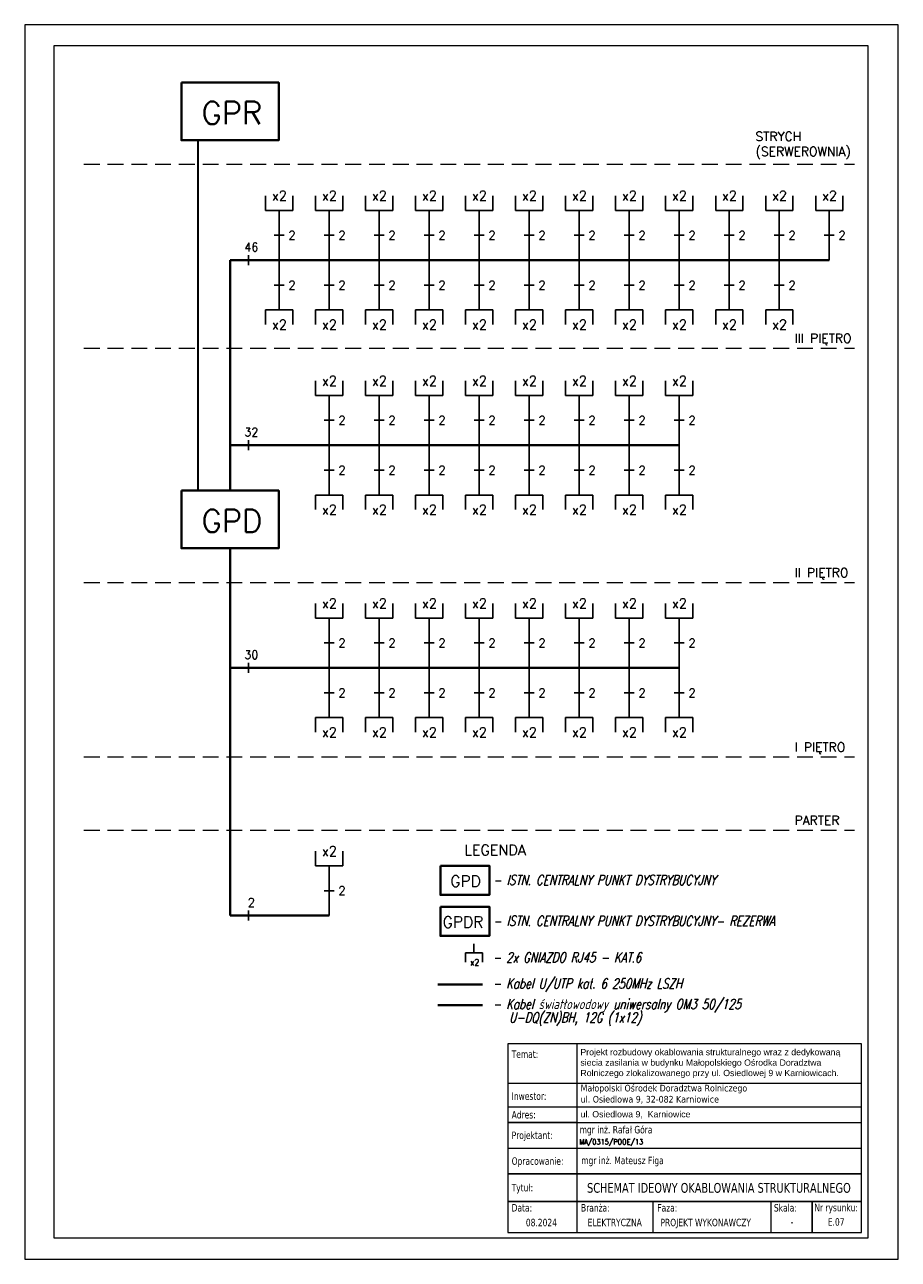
# Model space of a CAD drawing. Header units: millimetres. Extents: x 1468 to 6168, y 2353 to 26545.
# Tile 29 of 29: x 4053 to 6153, y 23575 to 26545. Entities that reach past the tile are written whole.
import ezdxf
from ezdxf.enums import TextEntityAlignment as Align

# ---------------------------------------------------------------- set-up
doc = ezdxf.new("R2010")
doc.units = ezdxf.units.MM
doc.linetypes.add('DASHED', pattern=[19.05, 12.7, -6.35])
for name, color, linetype in [('CIENKIE OZN PIETER', 7, 'DASHED'), ('INSTAL', 2, 'Continuous'), ('INSTALACJA', 2, 'Continuous'), ('KABLE', 7, 'Continuous')]:
    doc.layers.add(name, color=color, linetype=linetype)
doc.layers.add('EL_OBRAMOWANIE', color=80, linetype='Continuous', lineweight=0, plot=False)
for name, color, linetype, lineweight in [('ELEKTR TRASA', 240, 'Continuous', 40), ('ELEKTR. TEKST', 4, 'Continuous', 20), ('elektryka', 10, 'Continuous', 30), ('p.poz TEXT', 7, 'Continuous', 20), ('ZBP tabelka', 7, 'Continuous', 0)]:
    doc.layers.add(name, color=color, linetype=linetype, lineweight=lineweight)
doc.styles.add('ROMANS', font='ROMANS', dxfattribs={"width": 0.7})
doc.styles.add('SIMPLEX', font='simplex.shx')
doc.styles.get("Standard").update_dxf_attribs({"font": 'arial.ttf'})
doc.styles.add('TABELKA', font='romans.shx', dxfattribs={"width": 0.8, "height": 10})
doc.styles.add('Tahoma', font='tahoma.ttf')

msp = doc.modelspace()

# ---------------------------------------------------------------- linework, layer by layer
at = {"layer": 'CIENKIE OZN PIETER', "lineweight": 0, "ltscale": 3}
for p, q in [((4195.5, 26210), (6048.2, 26210)), ((4195.5, 25767.5), (6048.2, 25767.5)), ((4195.5, 25203.8), (6048.2, 25203.8)), ((4195.5, 24783.9), (6048.2, 24783.9)), ((4195.5, 24607.9), (6048.2, 24607.9))]:
    msp.add_line(p, q, dxfattribs=at)
at = {"layer": 'EL_OBRAMOWANIE', "color": 1}
for points in [[(6153.4, 26545.4), (4053.4, 26545.4), (4053.4, 23575.4), (6153.4, 23575.4)], [(4123.8, 26494.2), (4123.8, 23627.4), (6081.2, 23627.4), (6081.2, 26494.2)]]:
    msp.add_lwpolyline(points, close=True, dxfattribs=at)
at = {"layer": 'ELEKTR TRASA', "color": 10, "ltscale": 2}
for p, q in [((4547.1, 25979), (4547.1, 25424.7)), ((4547.1, 25979), (5987.6, 25979)), ((4547.1, 25533.8), (5626.9, 25533.8)), ((4547.1, 25285.8), (4547.1, 24402.3)), ((4547.1, 24998.3), (5626.9, 24998.3)), ((4547.1, 24402.3), (4785.4, 24402.3)), ((5154, 24236.5), (5046.5, 24236.5))]:
    msp.add_line(p, q, dxfattribs=at)
at = {"layer": 'ELEKTR TRASA', "color": 170, "ltscale": 2}
msp.add_line((5154, 24186.9), (5046.5, 24186.9), dxfattribs=at)
at = {"layer": 'ELEKTR TRASA', "ltscale": 2}
for points in [[(4430, 26406.2), (4664.2, 26406.2), (4664.2, 26267.3), (4430, 26267.3)], [(4430, 25424.7), (4664.2, 25424.7), (4664.2, 25285.8), (4430, 25285.8)], [(5052.7, 24522), (5170.7, 24522), (5170.7, 24452), (5052.7, 24452)], [(5052.7, 24423.5), (5170.7, 24423.5), (5170.7, 24353.5), (5052.7, 24353.5)]]:
    msp.add_lwpolyline(points, close=True, dxfattribs=at)
at = {"layer": 'elektryka', "color": 170}
msp.add_line((4470.3, 25424.7), (4470.3, 26267.3), dxfattribs=at)
at = {"layer": 'elektryka', "color": 1, "lineweight": -3, "ltscale": 0.5}
for p, q in [((4677.2, 26038.9), (4653.2, 26038.9)), ((4797.4, 26038.9), (4773.5, 26038.9)), ((4917.6, 26038.9), (4893.7, 26038.9)), ((5037.8, 26038.9), (5013.9, 26038.9)), ((5158, 26038.9), (5134.1, 26038.9)), ((5278.2, 26038.9), (5254.3, 26038.9)), ((5398.5, 26038.9), (5374.5, 26038.9)), ((5518.7, 26038.9), (5494.7, 26038.9)), ((5638.9, 26038.9), (5615, 26038.9)), ((5759.1, 26038.9), (5735.2, 26038.9)), ((5879.3, 26038.9), (5855.4, 26038.9)), ((5999.5, 26038.9), (5975.6, 26038.9)), ((4591.2, 25967), (4591.2, 25990.9)), ((4677.2, 25919.1), (4653.2, 25919.1)), ((4797.4, 25919.1), (4773.5, 25919.1)), ((4917.6, 25919.1), (4893.7, 25919.1)), ((5037.8, 25919.1), (5013.9, 25919.1)), ((5158, 25919.1), (5134.1, 25919.1)), ((5278.2, 25919.1), (5254.3, 25919.1)), ((5398.5, 25919.1), (5374.5, 25919.1)), ((5518.7, 25919.1), (5494.7, 25919.1)), ((5638.9, 25919.1), (5615, 25919.1)), ((5759.1, 25919.1), (5735.2, 25919.1)), ((5879.3, 25919.1), (5855.4, 25919.1)), ((4797.4, 25593.7), (4773.5, 25593.7)), ((4917.6, 25593.7), (4893.7, 25593.7)), ((5037.8, 25593.7), (5013.9, 25593.7)), ((5158, 25593.7), (5134.1, 25593.7)), ((5278.2, 25593.7), (5254.3, 25593.7)), ((5398.5, 25593.7), (5374.5, 25593.7)), ((5518.7, 25593.7), (5494.7, 25593.7)), ((5638.9, 25593.7), (5615, 25593.7)), ((4591.2, 25521.9), (4591.2, 25545.8)), ((4797.4, 25473.9), (4773.5, 25473.9)), ((4917.6, 25473.9), (4893.7, 25473.9)), ((5037.8, 25473.9), (5013.9, 25473.9)), ((5158, 25473.9), (5134.1, 25473.9)), ((5278.2, 25473.9), (5254.3, 25473.9)), ((5398.5, 25473.9), (5374.5, 25473.9)), ((5518.7, 25473.9), (5494.7, 25473.9)), ((5638.9, 25473.9), (5615, 25473.9)), ((4797.4, 25058.2), (4773.5, 25058.2)), ((4917.6, 25058.2), (4893.7, 25058.2)), ((5037.8, 25058.2), (5013.9, 25058.2)), ((5158, 25058.2), (5134.1, 25058.2)), ((5278.2, 25058.2), (5254.3, 25058.2)), ((5398.5, 25058.2), (5374.5, 25058.2)), ((5518.7, 25058.2), (5494.7, 25058.2)), ((5638.9, 25058.2), (5615, 25058.2)), ((4591.2, 24986.3), (4591.2, 25010.3)), ((4797.4, 24938.4), (4773.5, 24938.4)), ((4917.6, 24938.4), (4893.7, 24938.4)), ((5037.8, 24938.4), (5013.9, 24938.4)), ((5158, 24938.4), (5134.1, 24938.4)), ((5278.2, 24938.4), (5254.3, 24938.4)), ((5398.5, 24938.4), (5374.5, 24938.4)), ((5518.7, 24938.4), (5494.7, 24938.4)), ((5638.9, 24938.4), (5615, 24938.4)), ((4797.4, 24462.2), (4773.5, 24462.2)), ((4591.2, 24390.4), (4591.2, 24414.3))]:
    msp.add_line(p, q, dxfattribs=at)
at = {"layer": 'INSTAL'}
for p, q in [((4632.4, 26098.7), (4632.4, 26133.6)), ((4698, 26098.7), (4698, 26133.6)), ((4752.7, 26098.7), (4752.7, 26133.6)), ((4818.2, 26098.7), (4818.2, 26133.6)), ((4872.9, 26098.7), (4872.9, 26133.6)), ((4938.4, 26098.7), (4938.4, 26133.6)), ((4993.1, 26098.7), (4993.1, 26133.6)), ((5058.6, 26098.7), (5058.6, 26133.6)), ((5113.3, 26098.7), (5113.3, 26133.6)), ((5178.8, 26098.7), (5178.8, 26133.6)), ((5233.5, 26098.7), (5233.5, 26133.6)), ((5299, 26098.7), (5299, 26133.6)), ((5353.7, 26098.7), (5353.7, 26133.6)), ((5419.3, 26098.7), (5419.3, 26133.6)), ((5473.9, 26098.7), (5473.9, 26133.6)), ((5539.5, 26098.7), (5539.5, 26133.6)), ((5594.2, 26098.7), (5594.2, 26133.6)), ((5659.7, 26098.7), (5659.7, 26133.6)), ((5714.4, 26098.7), (5714.4, 26133.6)), ((5779.9, 26098.7), (5779.9, 26133.6)), ((5834.6, 26098.7), (5834.6, 26133.6)), ((5900.1, 26098.7), (5900.1, 26133.6)), ((5954.8, 26098.7), (5954.8, 26133.6)), ((6020.3, 26098.7), (6020.3, 26133.6)), ((4632.4, 26098.7), (4698, 26098.7)), ((4752.7, 26098.7), (4818.2, 26098.7)), ((4872.9, 26098.7), (4938.4, 26098.7)), ((4993.1, 26098.7), (5058.6, 26098.7)), ((5113.3, 26098.7), (5178.8, 26098.7)), ((5233.5, 26098.7), (5299, 26098.7)), ((5353.7, 26098.7), (5419.3, 26098.7)), ((5473.9, 26098.7), (5539.5, 26098.7)), ((5594.2, 26098.7), (5659.7, 26098.7)), ((5714.4, 26098.7), (5779.9, 26098.7)), ((5834.6, 26098.7), (5900.1, 26098.7)), ((5954.8, 26098.7), (6020.3, 26098.7)), ((4632.4, 25859.2), (4698, 25859.2)), ((4632.4, 25859.2), (4632.4, 25824.3)), ((4698, 25859.2), (4698, 25824.3)), ((4752.7, 25859.2), (4818.2, 25859.2)), ((4752.7, 25859.2), (4752.7, 25824.3)), ((4818.2, 25859.2), (4818.2, 25824.3)), ((4872.9, 25859.2), (4872.9, 25824.3)), ((4872.9, 25859.2), (4938.4, 25859.2)), ((4938.4, 25859.2), (4938.4, 25824.3)), ((4993.1, 25859.2), (4993.1, 25824.3)), ((4993.1, 25859.2), (5058.6, 25859.2)), ((5058.6, 25859.2), (5058.6, 25824.3)), ((5113.3, 25859.2), (5113.3, 25824.3)), ((5113.3, 25859.2), (5178.8, 25859.2)), ((5178.8, 25859.2), (5178.8, 25824.3)), ((5233.5, 25859.2), (5233.5, 25824.3)), ((5233.5, 25859.2), (5299, 25859.2)), ((5299, 25859.2), (5299, 25824.3)), ((5353.7, 25859.2), (5353.7, 25824.3)), ((5353.7, 25859.2), (5419.3, 25859.2)), ((5419.3, 25859.2), (5419.3, 25824.3)), ((5473.9, 25859.2), (5473.9, 25824.3)), ((5473.9, 25859.2), (5539.5, 25859.2)), ((5539.5, 25859.2), (5539.5, 25824.3)), ((5594.2, 25859.2), (5594.2, 25824.3)), ((5594.2, 25859.2), (5659.7, 25859.2)), ((5659.7, 25859.2), (5659.7, 25824.3)), ((5714.4, 25859.2), (5714.4, 25824.3)), ((5714.4, 25859.2), (5779.9, 25859.2)), ((5779.9, 25859.2), (5779.9, 25824.3)), ((5834.6, 25859.2), (5834.6, 25824.3)), ((5834.6, 25859.2), (5900.1, 25859.2)), ((5900.1, 25859.2), (5900.1, 25824.3)), ((4752.7, 25653.6), (4752.7, 25688.4)), ((4818.2, 25653.6), (4818.2, 25688.4)), ((4872.9, 25653.6), (4872.9, 25688.4)), ((4938.4, 25653.6), (4938.4, 25688.4)), ((4993.1, 25653.6), (4993.1, 25688.4)), ((5058.6, 25653.6), (5058.6, 25688.4)), ((5113.3, 25653.6), (5113.3, 25688.4)), ((5178.8, 25653.6), (5178.8, 25688.4)), ((5233.5, 25653.6), (5233.5, 25688.4)), ((5299, 25653.6), (5299, 25688.4)), ((5353.7, 25653.6), (5353.7, 25688.4)), ((5419.3, 25653.6), (5419.3, 25688.4)), ((5473.9, 25653.6), (5473.9, 25688.4)), ((5539.5, 25653.6), (5539.5, 25688.4)), ((5594.2, 25653.6), (5594.2, 25688.4)), ((5659.7, 25653.6), (5659.7, 25688.4)), ((4752.7, 25653.6), (4818.2, 25653.6)), ((4872.9, 25653.6), (4938.4, 25653.6)), ((4993.1, 25653.6), (5058.6, 25653.6)), ((5113.3, 25653.6), (5178.8, 25653.6)), ((5233.5, 25653.6), (5299, 25653.6)), ((5353.7, 25653.6), (5419.3, 25653.6)), ((5473.9, 25653.6), (5539.5, 25653.6)), ((5594.2, 25653.6), (5659.7, 25653.6)), ((4752.7, 25414), (4818.2, 25414)), ((4752.7, 25414), (4752.7, 25379.2)), ((4818.2, 25414), (4818.2, 25379.2)), ((4872.9, 25414), (4872.9, 25379.2)), ((4872.9, 25414), (4938.4, 25414)), ((4938.4, 25414), (4938.4, 25379.2)), ((4993.1, 25414), (4993.1, 25379.2)), ((4993.1, 25414), (5058.6, 25414)), ((5058.6, 25414), (5058.6, 25379.2)), ((5113.3, 25414), (5113.3, 25379.2)), ((5113.3, 25414), (5178.8, 25414)), ((5178.8, 25414), (5178.8, 25379.2)), ((5233.5, 25414), (5233.5, 25379.2)), ((5233.5, 25414), (5299, 25414)), ((5299, 25414), (5299, 25379.2)), ((5353.7, 25414), (5353.7, 25379.2)), ((5353.7, 25414), (5419.3, 25414)), ((5419.3, 25414), (5419.3, 25379.2)), ((5473.9, 25414), (5473.9, 25379.2)), ((5473.9, 25414), (5539.5, 25414)), ((5539.5, 25414), (5539.5, 25379.2)), ((5594.2, 25414), (5594.2, 25379.2)), ((5594.2, 25414), (5659.7, 25414)), ((5659.7, 25414), (5659.7, 25379.2)), ((4752.7, 25118.1), (4752.7, 25152.9)), ((4818.2, 25118.1), (4818.2, 25152.9)), ((4872.9, 25118.1), (4872.9, 25152.9)), ((4938.4, 25118.1), (4938.4, 25152.9)), ((4993.1, 25118.1), (4993.1, 25152.9)), ((5058.6, 25118.1), (5058.6, 25152.9)), ((5113.3, 25118.1), (5113.3, 25152.9)), ((5178.8, 25118.1), (5178.8, 25152.9)), ((5233.5, 25118.1), (5233.5, 25152.9)), ((5299, 25118.1), (5299, 25152.9)), ((5353.7, 25118.1), (5353.7, 25152.9)), ((5419.3, 25118.1), (5419.3, 25152.9)), ((5473.9, 25118.1), (5473.9, 25152.9)), ((5539.5, 25118.1), (5539.5, 25152.9)), ((5594.2, 25118.1), (5594.2, 25152.9)), ((5659.7, 25118.1), (5659.7, 25152.9)), ((4752.7, 25118.1), (4818.2, 25118.1)), ((4872.9, 25118.1), (4938.4, 25118.1)), ((4993.1, 25118.1), (5058.6, 25118.1)), ((5113.3, 25118.1), (5178.8, 25118.1)), ((5233.5, 25118.1), (5299, 25118.1)), ((5353.7, 25118.1), (5419.3, 25118.1)), ((5473.9, 25118.1), (5539.5, 25118.1)), ((5594.2, 25118.1), (5659.7, 25118.1)), ((4752.7, 24878.5), (4818.2, 24878.5)), ((4752.7, 24878.5), (4752.7, 24843.7)), ((4818.2, 24878.5), (4818.2, 24843.7)), ((4872.9, 24878.5), (4872.9, 24843.7)), ((4872.9, 24878.5), (4938.4, 24878.5)), ((4938.4, 24878.5), (4938.4, 24843.7)), ((4993.1, 24878.5), (4993.1, 24843.7)), ((4993.1, 24878.5), (5058.6, 24878.5)), ((5058.6, 24878.5), (5058.6, 24843.7)), ((5113.3, 24878.5), (5113.3, 24843.7)), ((5113.3, 24878.5), (5178.8, 24878.5)), ((5178.8, 24878.5), (5178.8, 24843.7)), ((5233.5, 24878.5), (5233.5, 24843.7)), ((5233.5, 24878.5), (5299, 24878.5)), ((5299, 24878.5), (5299, 24843.7)), ((5353.7, 24878.5), (5353.7, 24843.7)), ((5353.7, 24878.5), (5419.3, 24878.5)), ((5419.3, 24878.5), (5419.3, 24843.7)), ((5473.9, 24878.5), (5473.9, 24843.7)), ((5473.9, 24878.5), (5539.5, 24878.5)), ((5539.5, 24878.5), (5539.5, 24843.7)), ((5594.2, 24878.5), (5594.2, 24843.7)), ((5594.2, 24878.5), (5659.7, 24878.5)), ((5659.7, 24878.5), (5659.7, 24843.7)), ((4752.7, 24522.1), (4752.7, 24557)), ((4818.2, 24522.1), (4818.2, 24557)), ((4752.7, 24522.1), (4818.2, 24522.1)), ((5112.8, 24312.4), (5154, 24312.4)), ((5112.8, 24312.4), (5112.8, 24290.5)), ((5154, 24312.4), (5154, 24290.5))]:
    msp.add_line(p, q, dxfattribs=at)
at = {"layer": 'INSTAL', "color": 7}
msp.add_line((5133.4, 24334.3), (5133.4, 24312.4), dxfattribs=at)
at = {"layer": 'INSTALACJA'}
for p, q in [((4665.2, 26098.7), (4665.2, 25979)), ((4785.4, 26098.7), (4785.4, 25979)), ((4905.6, 26098.7), (4905.6, 25979)), ((5025.8, 26098.7), (5025.8, 25979)), ((5146.1, 26098.7), (5146.1, 25979)), ((5266.3, 26098.7), (5266.3, 25979)), ((5386.5, 26098.7), (5386.5, 25979)), ((5506.7, 26098.7), (5506.7, 25979)), ((5626.9, 26098.7), (5626.9, 25979)), ((5747.1, 26098.7), (5747.1, 25979)), ((5867.4, 26098.7), (5867.4, 25979)), ((5987.6, 26098.7), (5987.6, 25979)), ((4665.2, 25859.2), (4665.2, 25979)), ((4785.4, 25859.2), (4785.4, 25979)), ((4905.6, 25859.2), (4905.6, 25979)), ((5025.8, 25859.2), (5025.8, 25979)), ((5146.1, 25859.2), (5146.1, 25979)), ((5266.3, 25859.2), (5266.3, 25979)), ((5386.5, 25859.2), (5386.5, 25979)), ((5506.7, 25859.2), (5506.7, 25979)), ((5626.9, 25859.2), (5626.9, 25979)), ((5747.1, 25859.2), (5747.1, 25979)), ((5867.4, 25859.2), (5867.4, 25979)), ((4785.4, 25653.6), (4785.4, 25533.8)), ((4905.6, 25653.6), (4905.6, 25533.8)), ((5025.8, 25653.6), (5025.8, 25533.8)), ((5146.1, 25653.6), (5146.1, 25533.8)), ((5266.3, 25653.6), (5266.3, 25533.8)), ((5386.5, 25653.6), (5386.5, 25533.8)), ((5506.7, 25653.6), (5506.7, 25533.8)), ((5626.9, 25653.6), (5626.9, 25533.8)), ((4785.4, 25414), (4785.4, 25533.8)), ((4905.6, 25414), (4905.6, 25533.8)), ((5025.8, 25414), (5025.8, 25533.8)), ((5146.1, 25414), (5146.1, 25533.8)), ((5266.3, 25414), (5266.3, 25533.8)), ((5386.5, 25414), (5386.5, 25533.8)), ((5506.7, 25414), (5506.7, 25533.8)), ((5626.9, 25414), (5626.9, 25533.8)), ((4785.4, 25118.1), (4785.4, 24998.3)), ((4905.6, 25118.1), (4905.6, 24998.3)), ((5025.8, 25118.1), (5025.8, 24998.3)), ((5146.1, 25118.1), (5146.1, 24998.3)), ((5266.3, 25118.1), (5266.3, 24998.3)), ((5386.5, 25118.1), (5386.5, 24998.3)), ((5506.7, 25118.1), (5506.7, 24998.3)), ((5626.9, 25118.1), (5626.9, 24998.3)), ((4785.4, 24878.5), (4785.4, 24998.3)), ((4905.6, 24878.5), (4905.6, 24998.3)), ((5025.8, 24878.5), (5025.8, 24998.3)), ((5146.1, 24878.5), (5146.1, 24998.3)), ((5266.3, 24878.5), (5266.3, 24998.3)), ((5386.5, 24878.5), (5386.5, 24998.3)), ((5506.7, 24878.5), (5506.7, 24998.3)), ((5626.9, 24878.5), (5626.9, 24998.3)), ((4785.4, 24522.1), (4785.4, 24402.3))]:
    msp.add_line(p, q, dxfattribs=at)
at = {"layer": 'ZBP tabelka', "ltscale": 0.08}
for p, q in [((6065, 24093.8), (5215, 24093.8)), ((5380.7, 24093.8), (5380.7, 23889.2)), ((5215, 23999.5), (6065, 23999.5)), ((6065, 23941.8), (5215, 23941.8)), ((5380.7, 23904.8), (5215, 23904.8)), ((5215, 23904.8), (6065, 23904.8)), ((5215, 23904.8), (6065, 23904.8)), ((5380.7, 23904.8), (5380.7, 23780.8)), ((5215, 23842.8), (6065, 23842.8)), ((5380.7, 23842.8), (6065, 23842.8)), ((6065, 23780.8), (5215, 23780.8)), ((5215, 23780.8), (6065, 23780.8)), ((5215, 23780.8), (6065, 23780.8)), ((5380.7, 23780.8), (6065, 23780.8)), ((5215, 23714.8), (6065, 23714.8)), ((5563.2, 23714.8), (5563.2, 23639.8)), ((5847.1, 23714.8), (5847.1, 23639.8)), ((5939.4, 23714.8), (6065, 23714.8)), ((5946.1, 23639.8), (5946.1, 23714.8)), ((5946.1, 23714.8), (5946.1, 23639.8))]:
    msp.add_line(p, q, dxfattribs=at)
at = {"layer": 'ZBP tabelka'}
for p, q in [((5380.7, 23780.8), (5380.7, 23714.8)), ((6065, 23714.8), (5215, 23714.8)), ((5215, 23714.8), (5618.2, 23714.8)), ((6065, 23714.8), (5215, 23714.8)), ((5380.7, 23714.8), (5380.7, 23639.8))]:
    msp.add_line(p, q, dxfattribs=at)
at = {"layer": 'ZBP tabelka', "ltscale": 0.08}
for points in [[(5215, 24093.8), (5215, 23780.8)], [(6065, 23780.8), (6065, 24093.8)], [(5215, 23780.8), (5215, 23639.8), (6065, 23639.8), (6065, 23780.8)]]:
    msp.add_lwpolyline(points, dxfattribs=at)
msp.add_lwpolyline([(5380.7, 23904.8), (6065, 23904.8), (6065, 23941.8), (5380.7, 23941.8)], close=True, dxfattribs=at)

# ---------------------------------------------------------------- texts
at = {"layer": 'ELEKTR. TEKST', "attachment_point": 1}
for s, insert, char_height, width in [('{\\Fsimplex|c238;GPR}', (4478.7, 26360.3), 53.969, 223.426), ('{\\Fsimplex|c238;STRYCH (SERWEROWNIA)}', (5810.1, 26287.5), 21.745, 195.957), ('{\\Fsimplex|c238;III PIĘTRO}', (5904, 25802), 21.745, 195.957), ('{\\Fsimplex|c238;GPD}', (4478.7, 25378.8), 53.969, 223.426), ('{\\Fsimplex|c238;II PIĘTRO}', (5904, 25238.3), 21.745, 195.957), ('{\\Fsimplex|c238;I PIĘTRO}', (5904, 24818.4), 21.745, 195.957), ('{\\Fsimplex|c238;PARTER}', (5904, 24642.4), 21.745, 195.957), ('{\\Fsimplex|c238;GPD}', (5076.6, 24498.8), 27.181, 112.529), ('{\\Fsimplex|c238;GPDR}', (5058.1, 24400.3), 27.181, 112.529)]:
    msp.add_mtext(s, dxfattribs=dict(at, insert=insert, char_height=char_height, width=width))
at = {"layer": 'KABLE', "color": 2, "linetype": 'Continuous', "style": 'SIMPLEX', "width": 0.95}
for s, height, p in [('x2', 23.83, (4665.7, 26122.1)), ('x2', 23.83, (4785.9, 26122.1)), ('x2', 23.83, (4906.1, 26122.1)), ('x2', 23.83, (5026.4, 26122.1)), ('x2', 23.83, (5146.6, 26122.1)), ('x2', 23.83, (5266.8, 26122.1)), ('x2', 23.83, (5387, 26122.1)), ('x2', 23.83, (5507.2, 26122.1)), ('x2', 23.83, (5627.4, 26122.1)), ('x2', 23.83, (5747.6, 26122.1)), ('x2', 23.83, (5867.9, 26122.1)), ('x2', 23.83, (5988.1, 26122.1)), ('2', 20.6, (4696, 26028.7)), ('2', 20.6, (4816.2, 26028.7)), ('2', 20.6, (4936.4, 26028.7)), ('2', 20.6, (5056.6, 26028.7)), ('2', 20.6, (5176.8, 26028.7)), ('2', 20.6, (5297, 26028.7)), ('2', 20.6, (5417.3, 26028.7)), ('2', 20.6, (5537.5, 26028.7)), ('2', 20.6, (5657.7, 26028.7)), ('2', 20.6, (5777.9, 26028.7)), ('2', 20.6, (5898.1, 26028.7)), ('2', 20.6, (6018.3, 26028.7)), ('46', 20.65, (4598.1, 26000.1)), ('x2', 23.83, (4785.9, 25677)), ('x2', 23.83, (4906.1, 25677)), ('x2', 23.83, (5026.4, 25677)), ('x2', 23.83, (5146.6, 25677)), ('x2', 23.83, (5266.8, 25677)), ('x2', 23.83, (5387, 25677)), ('x2', 23.83, (5507.2, 25677)), ('x2', 23.83, (5627.4, 25677)), ('2', 20.6, (4816.2, 25583.6)), ('2', 20.6, (4936.4, 25583.6)), ('2', 20.6, (5056.6, 25583.6)), ('2', 20.6, (5176.8, 25583.6)), ('2', 20.6, (5297, 25583.6)), ('2', 20.6, (5417.3, 25583.6)), ('2', 20.6, (5537.5, 25583.6)), ('2', 20.6, (5657.7, 25583.6)), ('32', 20.65, (4598.1, 25555)), ('x2', 23.83, (4785.9, 25141.5)), ('x2', 23.83, (4906.1, 25141.5)), ('x2', 23.83, (5026.4, 25141.5)), ('x2', 23.83, (5146.6, 25141.5)), ('x2', 23.83, (5266.8, 25141.5)), ('x2', 23.83, (5387, 25141.5)), ('x2', 23.83, (5507.2, 25141.5)), ('x2', 23.83, (5627.4, 25141.5)), ('2', 20.6, (4816.2, 25048)), ('2', 20.6, (4936.4, 25048)), ('2', 20.6, (5056.6, 25048)), ('2', 20.6, (5176.8, 25048)), ('2', 20.6, (5297, 25048)), ('2', 20.6, (5417.3, 25048)), ('2', 20.6, (5537.5, 25048)), ('2', 20.6, (5657.7, 25048)), ('30', 20.65, (4598.1, 25019.5)), ('x2', 23.83, (4785.9, 24545.5)), ('2', 20.6, (4816.2, 24452.1)), ('2', 20.6, (4598.1, 24423.5)), ('x2', 15, (5135, 24282.5))]:
    msp.add_text(s, height=height, dxfattribs=at).set_placement(p, align=Align.CENTER)
for s, height, p in [('2', 20.6, (4696, 25908.6)), ('2', 20.6, (4816.2, 25908.6)), ('2', 20.6, (4936.4, 25908.6)), ('2', 20.6, (5056.6, 25908.6)), ('2', 20.6, (5176.8, 25908.6)), ('2', 20.6, (5297, 25908.6)), ('2', 20.6, (5417.3, 25908.6)), ('2', 20.6, (5537.5, 25908.6)), ('2', 20.6, (5657.7, 25908.6)), ('2', 20.6, (5777.9, 25908.6)), ('2', 20.6, (5898.1, 25908.6)), ('x2', 23.83, (4665.7, 25812)), ('x2', 23.83, (4785.9, 25812)), ('x2', 23.83, (4906.1, 25812)), ('x2', 23.83, (5026.4, 25812)), ('x2', 23.83, (5146.6, 25812)), ('x2', 23.83, (5266.8, 25812)), ('x2', 23.83, (5387, 25812)), ('x2', 23.83, (5507.2, 25812)), ('x2', 23.83, (5627.4, 25812)), ('x2', 23.83, (5747.6, 25812)), ('x2', 23.83, (5867.9, 25812)), ('2', 20.6, (4816.2, 25463.4)), ('2', 20.6, (4936.4, 25463.4)), ('2', 20.6, (5056.6, 25463.4)), ('2', 20.6, (5176.8, 25463.4)), ('2', 20.6, (5297, 25463.4)), ('2', 20.6, (5417.3, 25463.4)), ('2', 20.6, (5537.5, 25463.4)), ('2', 20.6, (5657.7, 25463.4)), ('x2', 23.83, (4785.9, 25366.8)), ('x2', 23.83, (4906.1, 25366.8)), ('x2', 23.83, (5026.4, 25366.8)), ('x2', 23.83, (5146.6, 25366.8)), ('x2', 23.83, (5266.8, 25366.8)), ('x2', 23.83, (5387, 25366.8)), ('x2', 23.83, (5507.2, 25366.8)), ('x2', 23.83, (5627.4, 25366.8)), ('2', 20.6, (4816.2, 24927.9)), ('2', 20.6, (4936.4, 24927.9)), ('2', 20.6, (5056.6, 24927.9)), ('2', 20.6, (5176.8, 24927.9)), ('2', 20.6, (5297, 24927.9)), ('2', 20.6, (5417.3, 24927.9)), ('2', 20.6, (5537.5, 24927.9)), ('2', 20.6, (5657.7, 24927.9)), ('x2', 23.83, (4785.9, 24831.3)), ('x2', 23.83, (4906.1, 24831.3)), ('x2', 23.83, (5026.4, 24831.3)), ('x2', 23.83, (5146.6, 24831.3)), ('x2', 23.83, (5266.8, 24831.3)), ('x2', 23.83, (5387, 24831.3)), ('x2', 23.83, (5507.2, 24831.3)), ('x2', 23.83, (5627.4, 24831.3))]:
    msp.add_text(s, height=height, rotation=0, dxfattribs=at).set_placement(p, align=Align.CENTER)
at = {"layer": 'KABLE', "style": 'ROMANS', "oblique": 15, "width": 0.75}
for s, p in [('- ISTN. CENTRALNY PUNKT DYSTRYBUCYJNY', (5179.1, 24475.8)), ('- ISTN. CENTRALNY PUNKT DYSTRYBUCYJNY- REZERWA', (5179.1, 24377.3)), ('- 2x GNIAZDO RJ45 - KAT.6', (5178.3, 24289.6)), ('- Kabel U/UTP kat. 6 250MHz LSZH', (5178.3, 24226.8)), ('- Kabel światłowodowy uniwersalny OM3 50/125 ', (5178.3, 24177.3)), ('U-DQ(ZN)BH, 12G (1x12)', (5217.9, 24145.1))]:
    msp.add_text(s, height=24, dxfattribs=at).set_placement(p)
at = {"layer": 'p.poz TEXT', "insert": (5258, 24572.6), "char_height": 25.2, "width": 543.403, "attachment_point": 3}
msp.add_mtext('{\\Fsimplex.shx|c238;LEGENDA}', dxfattribs=at)
at = {"layer": 'ZBP tabelka', "width": 0.85}
for s, height, style, p in [('Temat:', 18, 'Tahoma', (5224, 24059.9)), ('MA/0315/POOE/13', 12.8, 'TABELKA', (5386.5, 23851.7)), ('Data:', 18, 'Tahoma', (5224, 23690.4)), ('Branża:', 18, 'Tahoma', (5390.7, 23690.4))]:
    msp.add_text(s, height=height, dxfattribs=dict(at, style=style)).set_placement(p)
at = {"layer": 'ZBP tabelka', "style": 'Tahoma', "width": 0.85}
for s, p in [('Inwestor:', (5224, 23968)), ('Adres:', (5224, 23923.3)), ('Projektant:', (5224, 23873.8)), ('Opracowanie:', (5224, 23811.8)), ('Tytuł:', (5224, 23747.8))]:
    msp.add_text(s, height=18, dxfattribs=at).set_placement(p, align=Align.MIDDLE_LEFT)
at = {"layer": 'ZBP tabelka', "ltscale": 100, "style": 'Tahoma', "width": 0.85}
for s, p in [('mgr inż. Rafał Góra', (5387.4, 23878.3)), ('08.2024', (5258.2, 23654.9))]:
    msp.add_text(s, height=18, dxfattribs=at).set_placement(p)
for s, height, p in [('mgr inż. Mateusz Figa', 18, (5490.4, 23804.3)), ('SCHEMAT IDEOWY OKABLOWANIA STRUKTURALNEGO', 23.4, (5722.2, 23735.6)), ('ELEKTRYCZNA', 18, (5471.8, 23655)), ('E.07', 18, (6004.1, 23656.3)), ('-', 18, (5898.2, 23656.3))]:
    msp.add_text(s, height=height, dxfattribs=at).set_placement(p, align=Align.CENTER)
at = {"layer": 'ZBP tabelka', "style": 'Tahoma', "width": 0.85}
for s, p in [('Faza:', (5598.1, 23690.4)), ('Skala:', (5882, 23690.4)), ('Nr rysunku: ', (6007, 23690.9))]:
    msp.add_text(s, height=18, dxfattribs=at).set_placement(p, align=Align.CENTER)
at = {"layer": 'ZBP tabelka', "color": 7, "ltscale": 100, "style": 'Tahoma', "width": 0.85}
msp.add_text('PROJEKT WYKONAWCZY', height=18, dxfattribs=at).set_placement((5690.5, 23655), align=Align.CENTER)
at = {"layer": 'ZBP tabelka', "ltscale": 2, "char_height": 16, "attachment_point": 1, "style": 'Tahoma'}
for s, insert, width in [('\\A1;{\\fArial|b0|i0|c238|p34;\\H0.94017x;Projekt rozbudowy okablowania strukturalnego wraz z dedykowaną siecia zasilania w budynku Małopolskiego Ośrodka Doradztwa Rolniczego zlokalizowanego przy ul. Osiedlowej 9 w Karniowicach.}', (5389.2, 24081.3), 674.332), ('{\\C7;Małopolski Ośrodek Doradztwa Rolniczego\\Pul. Osiedlowa 9, 32-082 Karniowice}', (5389.8, 23995.2), 610.63)]:
    msp.add_mtext(s, dxfattribs=dict(at, insert=insert, width=width))
at = {"layer": 'ZBP tabelka', "ltscale": 100, "insert": (5389.8, 23931.9), "char_height": 16, "width": 709.848, "attachment_point": 1, "style": 'Tahoma'}
msp.add_mtext('\\A1;{\\fArial|b0|i0|c238|p34;\\H0.940174x;\\C256;ul. Osiedlowa 9,  Karniowice}', dxfattribs=at)

doc.saveas('drawing.dxf')
